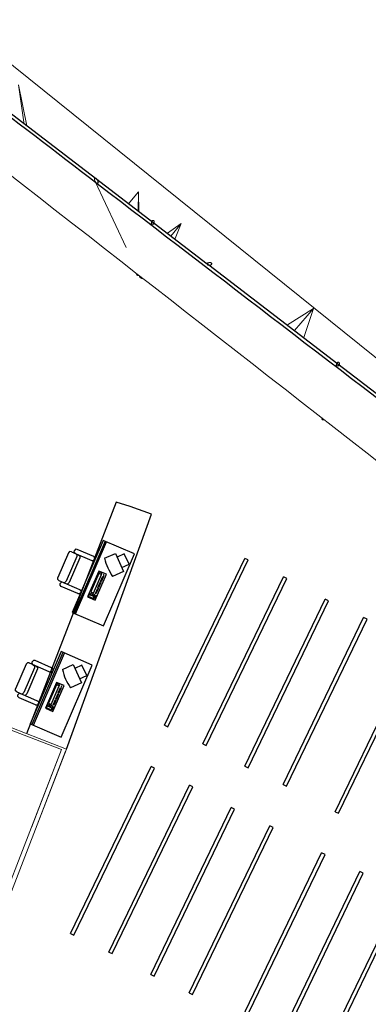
# Model space of a CAD drawing. Header units: inches. Extents: x 424 to 2043, y -237 to 445.
# Tile 65 of 256: x 641.4 to 649.08, y -92.5 to -70.82. Entities that reach past the tile are written whole.
import ezdxf

# ---------------------------------------------------------------- set-up
doc = ezdxf.new("R2010")
doc.units = ezdxf.units.IN
doc.header["$MEASUREMENT"] = 0
doc.layers.add('1', color=8, linetype='Continuous')
for name, color, linetype, lineweight in [('A-GENM', 13, 'Continuous', 9), ('A-GLAZ-CURT', 52, 'Continuous', 9), ('A-WALL', 113, 'Continuous', 9), ('S-STRS', 31, 'Continuous', 9)]:
    doc.layers.add(name, color=color, linetype=linetype, lineweight=lineweight)

# ---------------------------------------------------------------- blocks, each defined once
blk = doc.blocks.new('Generic Models 1 - Generic Models 1-135348-همکف')
at = {"layer": 'A-GENM'}
blk.add_line((-85.546, 23.286), (-136.734, 64.375), dxfattribs=at)
blk = doc.blocks.new('Family2 - Family2-157031-همکف')
at = {"layer": 'A-GLAZ-CURT'}
for p, q in [((-107.375, 39.828), (-107.384, 39.791)), ((-107.326, 39.776), (-107.317, 39.814)), ((-107.021, 39.583), (-106.719, 39.798)), ((-106.95, 39.519), (-106.719, 39.798)), ((-106.95, 39.519), (-106.719, 39.798)), ((-106.857, 39.463), (-106.719, 39.798)), ((-107.021, 39.583), (-107.026, 39.576)), ((-106.857, 39.463), (-106.866, 39.454)), ((-106.102, 38.937), (-106.175, 38.926)), ((-106.17, 38.922), (-106.127, 38.928)), ((-106.138, 38.871), (-106.094, 38.877)), ((-107.665, 38.664), (-107.669, 38.648)), ((-107.668, 38.647), (-107.647, 38.65))]:
    blk.add_line(p, q, dxfattribs=at)
at = {"layer": 'A-GLAZ-CURT', "lineweight": 18}
for p, q in [((-106.144, 38.912), (-106.146, 38.906)), ((-106.146, 38.905), (-106.146, 38.899)), ((-106.146, 38.899), (-106.144, 38.893)), ((-106.14, 38.918), (-106.144, 38.912)), ((-106.144, 38.893), (-106.14, 38.888)), ((-106.135, 38.923), (-106.14, 38.918)), ((-106.14, 38.888), (-106.134, 38.883)), ((-106.127, 38.928), (-106.134, 38.924)), ((-106.133, 38.883), (-106.126, 38.88)), ((-106.118, 38.932), (-106.127, 38.929)), ((-106.126, 38.88), (-106.117, 38.877)), ((-106.109, 38.935), (-106.118, 38.933)), ((-106.117, 38.877), (-106.108, 38.876))]:
    blk.add_line(p, q, dxfattribs=at)
at = {"layer": 'A-GLAZ-CURT', "lineweight": 18, "flags": 128}
for points in [[(-107.371, 39.84), (-107.374, 39.831), (-107.376, 39.822), (-107.377, 39.812), (-107.376, 39.804), (-107.373, 39.796), (-107.369, 39.789), (-107.364, 39.784), (-107.358, 39.781), (-107.351, 39.78), (-107.344, 39.781), (-107.337, 39.784), (-107.331, 39.789), (-107.325, 39.795), (-107.321, 39.803)], [(-107.321, 39.803), (-107.317, 39.811), (-107.316, 39.821), (-107.315, 39.83), (-107.316, 39.839), (-107.319, 39.847), (-107.323, 39.853), (-107.328, 39.858), (-107.334, 39.861), (-107.341, 39.863), (-107.348, 39.862), (-107.354, 39.859), (-107.361, 39.854), (-107.366, 39.847), (-107.371, 39.84)], [(-106.069, 38.885), (-106.061, 38.89), (-106.055, 38.896), (-106.051, 38.902), (-106.049, 38.909), (-106.05, 38.915), (-106.052, 38.921), (-106.056, 38.926), (-106.062, 38.931), (-106.07, 38.934), (-106.079, 38.936), (-106.089, 38.937), (-106.099, 38.937), (-106.108, 38.936)], [(-106.107, 38.876), (-106.097, 38.877), (-106.087, 38.878), (-106.077, 38.881), (-106.069, 38.885)]]:
    blk.add_lwpolyline(points, dxfattribs=at)
at = {"layer": 'A-GLAZ-CURT'}
blk.add_open_spline([(-107.655, 38.655), (-107.655, 38.655), (-107.657, 38.654), (-107.659, 38.652), (-107.662, 38.65), (-107.664, 38.649), (-107.666, 38.648), (-107.667, 38.648), (-107.668, 38.647), (-107.668, 38.648), (-107.669, 38.648), (-107.669, 38.648), (-107.669, 38.649)], degree=3, knots=[0.6218498, 0.6218498, 0.6218498, 0.6218498, 0.625, 0.6666667, 0.7083333, 0.75, 0.7708333, 0.7916667, 0.8333333, 0.8541667, 0.875, 0.9166667, 0.9166667, 0.9166667, 0.9166667], dxfattribs=at)
blk = doc.blocks.new('Family2 - Family2-157055-همکف')
at = {"layer": 'A-GLAZ-CURT'}
for p, q in [((-108.621, 40.723), (-107.937, 39.268)), ((-108.542, 40.695), (-108.567, 40.748)), ((-107.891, 40.22), (-107.663, 40.491)), ((-107.672, 40.06), (-107.663, 40.491)), ((-107.653, 40.056), (-107.663, 40.491)), ((-107.653, 40.056), (-107.663, 40.491)), ((-107.375, 39.828), (-107.384, 39.791)), ((-107.326, 39.776), (-107.317, 39.814)), ((-107.646, 38.65), (-107.629, 38.614))]:
    blk.add_line(p, q, dxfattribs=at)
at = {"layer": 'A-GLAZ-CURT', "lineweight": 18}
for p, q in [((-108.613, 40.708), (-108.61, 40.704)), ((-108.61, 40.703), (-108.607, 40.699)), ((-108.606, 40.698), (-108.599, 40.69)), ((-108.598, 40.69), (-108.592, 40.684)), ((-108.591, 40.683), (-108.584, 40.679)), ((-108.584, 40.679), (-108.577, 40.676)), ((-108.576, 40.676), (-108.571, 40.676)), ((-108.57, 40.676), (-108.565, 40.678)), ((-108.565, 40.679), (-108.561, 40.683)), ((-108.56, 40.73), (-108.563, 40.74)), ((-108.56, 40.683), (-108.558, 40.689)), ((-108.557, 40.718), (-108.559, 40.728)), ((-108.556, 40.707), (-108.557, 40.717)), ((-108.557, 40.689), (-108.556, 40.697)), ((-108.556, 40.698), (-108.556, 40.706))]:
    blk.add_line(p, q, dxfattribs=at)
at = {"layer": 'A-GLAZ-CURT', "lineweight": 18, "flags": 128}
for points in [[(-108.564, 40.741), (-108.569, 40.753), (-108.575, 40.763), (-108.582, 40.773), (-108.589, 40.781), (-108.597, 40.788), (-108.604, 40.792), (-108.611, 40.795), (-108.618, 40.795), (-108.623, 40.792), (-108.628, 40.788), (-108.631, 40.781), (-108.632, 40.773), (-108.632, 40.764)], [(-108.632, 40.764), (-108.631, 40.753), (-108.628, 40.741), (-108.624, 40.73), (-108.62, 40.72)], [(-108.62, 40.72), (-108.619, 40.718), (-108.613, 40.708)], [(-107.371, 39.84), (-107.374, 39.831), (-107.376, 39.822), (-107.377, 39.812), (-107.376, 39.804), (-107.373, 39.796), (-107.369, 39.789), (-107.364, 39.784), (-107.358, 39.781), (-107.351, 39.78), (-107.344, 39.781), (-107.337, 39.784), (-107.331, 39.789), (-107.325, 39.795), (-107.321, 39.803)], [(-107.321, 39.803), (-107.317, 39.811), (-107.316, 39.821), (-107.315, 39.83), (-107.316, 39.839), (-107.319, 39.847), (-107.323, 39.853), (-107.328, 39.858), (-107.334, 39.861), (-107.341, 39.863), (-107.348, 39.862), (-107.354, 39.859), (-107.361, 39.854), (-107.366, 39.847), (-107.371, 39.84)]]:
    blk.add_lwpolyline(points, dxfattribs=at)
at = {"layer": 'A-GLAZ-CURT'}
blk.add_open_spline([(-107.63, 38.616), (-107.63, 38.616), (-107.63, 38.614), (-107.628, 38.611), (-107.627, 38.609), (-107.625, 38.607), (-107.624, 38.606), (-107.622, 38.605), (-107.621, 38.605), (-107.621, 38.605)], degree=3, knots=[0.7554543, 0.7554543, 0.7554543, 0.7554543, 0.7708333, 0.7916667, 0.8333333, 0.8541667, 0.875, 0.9166667, 0.9444116, 0.9444116, 0.9444116, 0.9444116], dxfattribs=at)
blk = doc.blocks.new('A$C1F663A27')
at = {"color": 1}
for p, q in [((0.412, 0.55), (0.426, 0.586)), ((0.412, 0.55), (0.412, 0.15)), ((0.426, 0.586), (0.462, 0.6)), ((0.498, 0.586), (0.462, 0.6)), ((0.512, 0.55), (0.498, 0.586)), ((0.512, 0.05), (0.512, 0.602)), ((1.212, 0.05), (1.212, 0.602)), ((1.212, 0.55), (1.226, 0.586)), ((1.226, 0.586), (1.262, 0.6)), ((1.298, 0.586), (1.262, 0.6)), ((1.312, 0.55), (1.298, 0.586)), ((1.312, 0.55), (1.312, 0.15)), ((0.512, 0.222), (0.526, 0.258)), ((0.526, 0.258), (0.562, 0.272)), ((0.562, 0.272), (1.162, 0.272)), ((1.198, 0.258), (1.162, 0.272)), ((1.212, 0.222), (1.198, 0.258)), ((0.412, 0.15), (0.426, 0.114)), ((0.426, 0.114), (0.462, 0.1)), ((0.498, 0.114), (0.462, 0.1)), ((0.512, 0.15), (0.498, 0.114)), ((0.512, 0.15), (0.526, 0.186)), ((0.512, 0.05), (0.526, 0.014)), ((0.526, 0.186), (0.562, 0.2)), ((0.526, 0.014), (0.562, 0)), ((0.562, 0.2), (1.162, 0.2)), ((1.198, 0.186), (1.162, 0.2)), ((1.198, 0.014), (1.162, 0)), ((1.212, 0.15), (1.198, 0.186)), ((1.212, 0.05), (1.198, 0.014)), ((1.212, 0.15), (1.226, 0.114)), ((1.226, 0.114), (1.262, 0.1)), ((1.298, 0.114), (1.262, 0.1)), ((1.312, 0.15), (1.298, 0.114)), ((0.562, 0), (1.162, 0))]:
    blk.add_line(p, q, dxfattribs=at)
at = {"layer": '1', "color": 1}
for p, q in [((0, 1.358), (0, 0.602)), ((1.747, 1.358), (0, 1.358)), ((0.261, 1.339), (0.091, 1.146)), ((0.394, 1.222), (0.261, 1.339)), ((1.747, 0.602), (1.747, 1.358)), ((0.091, 1.146), (0.219, 1.033)), ((0.158, 0.967), (0.459, 1.292)), ((0.459, 1.292), (0.655, 1.111)), ((0.354, 0.786), (0.158, 0.967)), ((1.295, 0.963), (0.667, 0.963)), ((0.667, 0.963), (0.667, 0.78)), ((0.712, 0.923), (0.695, 0.923)), ((0.695, 0.923), (0.695, 0.91)), ((0.695, 0.91), (0.712, 0.91)), ((0.712, 0.91), (0.712, 0.923)), ((0.736, 0.923), (0.867, 0.923)), ((0.736, 0.908), (0.736, 0.923)), ((0.867, 0.908), (0.736, 0.908)), ((0.867, 0.923), (0.867, 0.908)), ((0.881, 0.923), (1.012, 0.923)), ((0.881, 0.908), (0.881, 0.923)), ((1.012, 0.908), (0.881, 0.908)), ((1.012, 0.923), (1.012, 0.908)), ((1.024, 0.923), (1.156, 0.923)), ((1.024, 0.908), (1.024, 0.923)), ((1.156, 0.908), (1.024, 0.908)), ((1.156, 0.923), (1.156, 0.908)), ((1.181, 0.901), (1.219, 0.901)), ((1.181, 0.864), (1.181, 0.901)), ((1.192, 0.944), (1.27, 0.944)), ((1.192, 0.922), (1.192, 0.944)), ((1.27, 0.922), (1.192, 0.922)), ((1.219, 0.901), (1.219, 0.864)), ((1.229, 0.905), (1.279, 0.905)), ((1.229, 0.797), (1.229, 0.905)), ((1.27, 0.944), (1.27, 0.922)), ((1.279, 0.905), (1.279, 0.797)), ((1.295, 0.78), (1.295, 0.963)), ((1.747, 0.684), (0, 0.684)), ((0.667, 0.78), (1.295, 0.78)), ((0.707, 0.865), (0.68, 0.865)), ((0.68, 0.865), (0.68, 0.801)), ((0.68, 0.801), (0.707, 0.801)), ((0.707, 0.801), (0.707, 0.865)), ((1.164, 0.865), (0.717, 0.865)), ((0.717, 0.865), (0.717, 0.799)), ((0.717, 0.799), (1.164, 0.799)), ((1.164, 0.799), (1.164, 0.865)), ((1.219, 0.864), (1.181, 0.864)), ((1.185, 0.843), (1.219, 0.843)), ((1.185, 0.802), (1.185, 0.843)), ((1.219, 0.802), (1.185, 0.802)), ((1.219, 0.843), (1.219, 0.802)), ((1.279, 0.797), (1.229, 0.797)), ((0, 0.647), (1.747, 0.647)), ((0, 0.602), (1.747, 0.602))]:
    blk.add_line(p, q, dxfattribs=at)
blk.add_arc((-0.379, 1.766), 1.224, 306.8019, 327.6514, dxfattribs=at)
blk = doc.blocks.new('jjk')
at = {"lineweight": 25}
for p, q in [((1576.969, 734.084), (1576.853, 733.754)), ((1593.281, 727.996), (1593.396, 728.327))]:
    blk.add_line(p, q, dxfattribs=at)
at = {"layer": 'A-WALL', "lineweight": 25}
for p, q in [((1593.281, 727.996), (1576.853, 733.754)), ((1593.396, 728.327), (1576.969, 734.084))]:
    blk.add_line(p, q, dxfattribs=at)

msp = doc.modelspace()

# ---------------------------------------------------------------- linework, layer by layer
for p, q in [((643.524, -81.443), (641.551, -86.544)), ((643.835, -81.54), (643.524, -81.443)), ((642.431, -86.884), (644.305, -81.71)), ((644.305, -81.71), (643.835, -81.54))]:
    msp.add_line(p, q)
at = {"layer": 'A-GLAZ-CURT'}
for p, q in [((641.378, -72.256), (641.557, -73.156)), ((641.378, -72.256), (641.502, -73.131)), ((641.378, -72.256), (641.557, -73.156)), ((643.14, -74.409), (643.115, -74.355)), ((643.061, -74.381), (643.744, -75.836)), ((645.578, -76.169), (645.505, -76.179)), ((645.51, -76.183), (645.554, -76.177)), ((645.542, -76.235), (645.587, -76.228)), ((644.013, -76.454), (644.014, -76.454)), ((644.02, -76.454), (644.032, -76.453)), ((644.032, -76.453), (644.042, -76.475)), ((647.871, -77.181), (647.301, -77.539)), ((647.871, -77.181), (647.451, -77.669)), ((647.871, -77.181), (647.451, -77.669)), ((647.871, -77.181), (647.663, -77.821)), ((647.292, -77.548), (647.301, -77.539)), ((647.658, -77.828), (647.663, -77.821)), ((648.383, -78.397), (648.372, -78.435)), ((648.383, -78.397), (648.372, -78.435)), ((648.43, -78.451), (648.441, -78.413)), ((648.43, -78.451), (648.441, -78.413)), ((648.057, -79.592), (648.056, -79.596)), ((648.057, -79.592), (648.056, -79.596))]:
    msp.add_line(p, q, dxfattribs=at)
at = {"layer": 'A-GLAZ-CURT', "lineweight": 18, "flags": 128}
for points in [[(643.126, -74.398), (643.125, -74.387), (643.123, -74.376), (643.119, -74.364), (643.114, -74.353), (643.108, -74.342), (643.101, -74.332), (643.094, -74.324), (643.086, -74.317), (643.079, -74.312), (643.072, -74.309), (643.065, -74.309), (643.059, -74.311), (643.055, -74.315), (643.052, -74.321), (643.05, -74.329), (643.049, -74.338)], [(643.049, -74.338), (643.05, -74.349), (643.053, -74.36), (643.057, -74.372), (643.062, -74.383), (643.068, -74.394), (643.075, -74.404), (643.082, -74.413), (643.089, -74.419), (643.097, -74.424), (643.104, -74.427), (643.111, -74.427), (643.116, -74.426), (643.121, -74.422), (643.124, -74.415), (643.126, -74.407), (643.126, -74.398)], [(645.554, -76.177), (645.547, -76.181), (645.541, -76.187), (645.536, -76.193), (645.534, -76.2), (645.534, -76.206), (645.536, -76.212), (645.54, -76.217), (645.546, -76.222), (645.554, -76.225), (645.562, -76.228), (645.572, -76.229), (645.582, -76.229), (645.592, -76.227), (645.602, -76.225), (645.611, -76.221)], [(645.611, -76.221), (645.618, -76.216), (645.624, -76.21), (645.629, -76.204), (645.631, -76.198), (645.631, -76.191), (645.629, -76.185), (645.625, -76.18), (645.619, -76.175), (645.611, -76.172), (645.603, -76.169), (645.593, -76.168), (645.583, -76.168), (645.573, -76.17), (645.563, -76.173), (645.554, -76.177)], [(648.387, -78.386), (648.384, -78.395), (648.381, -78.404), (648.381, -78.414), (648.382, -78.422), (648.384, -78.431), (648.388, -78.437), (648.393, -78.443), (648.399, -78.446), (648.405, -78.447), (648.412, -78.446), (648.419, -78.444), (648.426, -78.439), (648.431, -78.432), (648.436, -78.425)], [(648.387, -78.386), (648.384, -78.395), (648.381, -78.404), (648.381, -78.414), (648.382, -78.422), (648.384, -78.431), (648.388, -78.437), (648.393, -78.443), (648.399, -78.446), (648.405, -78.447), (648.412, -78.446), (648.419, -78.444), (648.426, -78.439), (648.431, -78.432), (648.436, -78.425)], [(648.436, -78.425), (648.44, -78.416), (648.442, -78.406), (648.443, -78.397), (648.442, -78.388), (648.439, -78.38), (648.436, -78.373), (648.431, -78.368), (648.425, -78.365), (648.418, -78.363), (648.411, -78.364), (648.404, -78.367), (648.398, -78.372), (648.392, -78.378), (648.387, -78.386)], [(648.436, -78.425), (648.44, -78.416), (648.442, -78.406), (648.443, -78.397), (648.442, -78.388), (648.439, -78.38), (648.436, -78.373), (648.431, -78.368), (648.425, -78.365), (648.418, -78.363), (648.411, -78.364), (648.404, -78.367), (648.398, -78.372), (648.392, -78.378), (648.387, -78.386)]]:
    msp.add_lwpolyline(points, dxfattribs=at)
at = {"layer": 'A-GLAZ-CURT', "flags": 128}
for points in [[(643.973, -76.408), (643.972, -76.414), (643.973, -76.42), (643.975, -76.426), (643.979, -76.433), (643.984, -76.439), (643.99, -76.444), (643.997, -76.448), (644.004, -76.452), (644.011, -76.454), (644.013, -76.454)], [(644.041, -76.472), (644.043, -76.478), (644.047, -76.485), (644.052, -76.491), (644.058, -76.498), (644.065, -76.504), (644.073, -76.509), (644.081, -76.513), (644.088, -76.517), (644.096, -76.519), (644.102, -76.52), (644.108, -76.52), (644.113, -76.518), (644.114, -76.517)], [(648.056, -79.595), (648.055, -79.601), (648.056, -79.607), (648.058, -79.613), (648.062, -79.619), (648.067, -79.624), (648.073, -79.629), (648.079, -79.632), (648.086, -79.635), (648.093, -79.635), (648.099, -79.635), (648.104, -79.632), (648.106, -79.63)], [(648.056, -79.595), (648.055, -79.601), (648.056, -79.607), (648.058, -79.613), (648.062, -79.619), (648.067, -79.624), (648.073, -79.629), (648.079, -79.632), (648.086, -79.635), (648.093, -79.635), (648.099, -79.635), (648.104, -79.632), (648.106, -79.63)]]:
    msp.add_lwpolyline(points, dxfattribs=at)
at = {"layer": 'A-WALL', "lineweight": 25}
msp.add_line((645.57, -76.229), (645.534, -76.202), dxfattribs=at)
at = {"layer": 'A-WALL'}
msp.add_line((642.431, -86.884), (640.52, -86.145), dxfattribs=at)
at = {"layer": 'A-WALL', "lineweight": 25, "flags": 128}
for points in [[(645.534, -76.201), (642.976, -74.243), (637.541, -70.08), (637.418, -69.986)], [(656.589, -84.668), (653.847, -82.568), (648.412, -78.405), (645.571, -76.23)]]:
    msp.add_lwpolyline(points, dxfattribs=at)
at = {"layer": 'A-WALL', "lineweight": 25}
msp.add_open_spline([(615.949, -53.619), (623.169, -59.151), (632.222, -66.087), (641.275, -73.023), (643.107, -74.427)], degree=3, knots=[0, 0, 0, 0, 0.4444444, 0.5572647, 0.5572647, 0.5572647, 0.5572647], dxfattribs=at)
at = {"layer": 'A-WALL'}
msp.add_open_spline([(641.099, -74.166), (648.813, -80.181), (656.526, -86.195), (664.239, -92.21)], degree=3, dxfattribs=at)
at = {"layer": 'A-WALL', "lineweight": 25}
msp.add_open_spline([(643.109, -74.428), (645.825, -76.51), (648.542, -78.591), (651.258, -80.673)], degree=3, dxfattribs=at)
at = {"layer": 'S-STRS'}
for p, q in [((639.056, -85.633), (642.32, -86.895)), ((642.32, -86.895), (640.648, -91.219)), ((642.413, -86.931), (640.741, -91.256)), ((642.32, -86.895), (641.658, -88.607)), ((642.431, -86.884), (641.751, -88.643))]:
    msp.add_line(p, q, dxfattribs=at)

# ---------------------------------------------------------------- block references
at = {"xscale": 0.9898143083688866, "yscale": 0.9898143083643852, "zscale": 0.9898143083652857, "rotation": 246.7199421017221}
for p in [(642.695, -82.051), (641.765, -84.502)]:
    msp.add_blockref('A$C1F663A27', p, dxfattribs=at)
at = {"lineweight": 25, "xscale": 0.2344343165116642, "yscale": 0.2344343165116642, "zscale": 0.2344343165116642, "rotation": 263.5922953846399}
for p in [(516.677, 303.874), (517.522, 303.467), (518.446, 302.975), (519.291, 302.568), (520.436, 301.972), (514.607, 299.288), (515.452, 298.881), (516.376, 298.388), (517.221, 297.981), (518.366, 297.386), (519.21, 296.979), (520.125, 296.529)]:
    msp.add_blockref('jjk', p, dxfattribs=at)
at = {"layer": 'A-GENM', "rotation": 359.9545470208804}
msp.add_blockref('Generic Models 1 - Generic Models 1-135348-همکف', (751.649, -115.19), dxfattribs=at)
at = {"layer": 'A-GLAZ-CURT', "rotation": 359.9545470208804}
for name in ['Family2 - Family2-157055-همکف', 'Family2 - Family2-157031-همکف']:
    msp.add_blockref(name, (751.649, -115.19), dxfattribs=at)

doc.saveas('drawing.dxf')
